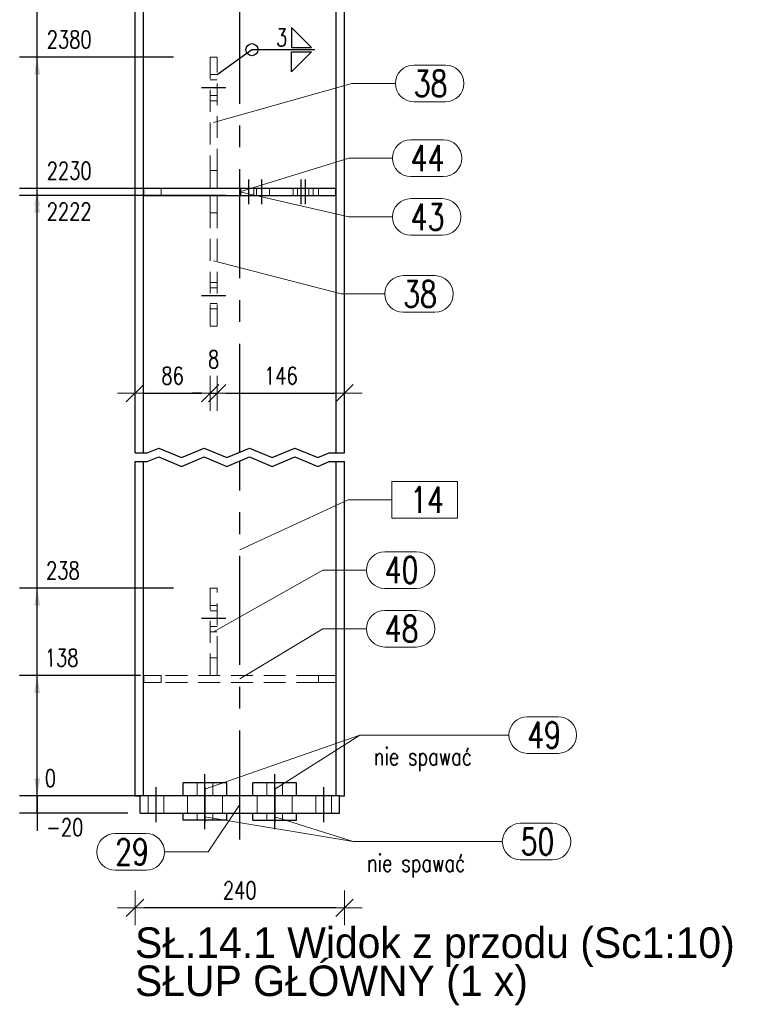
# Model space of a CAD drawing. Header units: millimetres. Extents: x 3515 to 4529, y 13642 to 14292.
# Tile 40 of 96: x 3818 to 3903, y 14034 to 14147. Entities that reach past the tile are written whole.
import ezdxf

# ---------------------------------------------------------------- set-up
doc = ezdxf.new("R2010")
doc.units = ezdxf.units.MM
doc.header["$LTSCALE"] = 10
doc.linetypes.add('HIDDEN', pattern=[0.375, 0.25, -0.125])
doc.linetypes.add('MITTE', pattern=[2, 1.25, -0.25, 0.25, -0.25])
doc.layers.get('Defpoints').update_dxf_attribs({"color": 1})
for name, color, linetype, lineweight in [('PS_DIM', 4, 'Continuous', 13), ('PS_Hidden', 2, 'HIDDEN', 9), ('PS_Pos', 1, 'Continuous', 15), ('PS_SOLID', 7, 'Continuous', 30)]:
    doc.layers.add(name, color=color, linetype=linetype, lineweight=lineweight)
for name, color, linetype in [('PS_MID', 5, 'MITTE'), ('PS_SHAPE', 3, 'Continuous'), ('PS_WELD', 1, 'Continuous')]:
    doc.layers.add(name, color=color, linetype=linetype)
doc.styles.add('simplex', font='simplex.shx', dxfattribs={"width": 0.75})
doc.dimstyles.new('1_10_GŁ_DS1-LS10', dxfattribs={"dimtxt": 2, "dimasz": 2, "dimexe": 2, "dimexo": 5, "dimgap": 1, "dimtad": 1, "dimjust": 4, "dimdec": 0, "dimlfac": 10, "dimtxsty": 'simplex', "dimblk1": 'NONE', "dimsah": 1, "dimcen": 2, "dimclrd": 256, "dimclre": 256, "dimclrt": 3, "dimadec": 1, "dimazin": 0, "dimtfac": 1, "dimtdec": 0, "dimtmove": 2, "dimatfit": 3, "dimfxl": 1, "dimarcsym": 0})
doc.dimstyles.new('1_10_PRZ', dxfattribs={"dimtxt": 2, "dimasz": 1, "dimexe": 2, "dimexo": 5, "dimgap": 1, "dimtad": 1, "dimdec": 0, "dimlfac": 10, "dimtxsty": 'simplex', "dimblk": 'dimznak', "dimcen": 2, "dimse1": 1, "dimse2": 1, "dimclrt": 3, "dimadec": 1, "dimazin": 0, "dimtfac": 1, "dimtdec": 0, "dimtix": 1, "dimtmove": 2, "dimatfit": 3, "dimldrblk": 'dim-grot', "dimfxl": 1, "dimarcsym": 0})

# ---------------------------------------------------------------- blocks, each defined once
blk = doc.blocks.new('*D151')
at = {"layer": 'Defpoints', "color": 0, "transparency": 16777216}
for p in [(3819.7, 14057.6), (3854.91, 14057.6), (3835.09, 14055.6)]:
    blk.add_point(p, dxfattribs=at)
at = {"layer": 'PS_DIM', "lineweight": -2, "transparency": 16777216}
for p, q in [((3819.7, 14059.6), (3819.7, 14061.6)), ((3849.91, 14057.6), (3817.7, 14057.6)), ((3819.7, 14055.6), (3819.7, 14057.6)), ((3830.09, 14055.6), (3817.7, 14055.6)), ((3819.7, 14055.6), (3819.7, 14053.6))]:
    blk.add_line(p, q, dxfattribs=at)
at = {"layer": 'PS_DIM', "transparency": 16777216}
blk.add_solid([(3819.37, 14059.6), (3820.04, 14059.6), (3819.7, 14057.6)], dxfattribs=at)
at = {"layer": 'PS_DIM', "color": 3, "transparency": 16777216, "insert": (3822.87, 14054), "char_height": 2, "attachment_point": 5, "rotation": 0.0573, "style": 'simplex'}
blk.add_mtext('-20', dxfattribs=at)
blk = doc.blocks.new('_None')
blk = doc.blocks.new('*D152')
at = {"layer": 'Defpoints', "color": 0, "transparency": 16777216}
for p in [(3819.7, 14057.6), (3835.09, 14057.6), (3854.91, 14057.6)]:
    blk.add_point(p, dxfattribs=at)
at = {"layer": 'PS_DIM', "lineweight": -2, "transparency": 16777216}
for p, q in [((3819.7, 14059.6), (3819.7, 14061.6)), ((3830.09, 14057.6), (3817.7, 14057.6)), ((3849.91, 14057.6), (3817.7, 14057.6)), ((3819.7, 14057.6), (3819.7, 14055.6))]:
    blk.add_line(p, q, dxfattribs=at)
at = {"layer": 'PS_DIM', "transparency": 16777216}
blk.add_solid([(3819.37, 14059.6), (3820.04, 14059.6), (3819.7, 14057.6)], dxfattribs=at)
at = {"layer": 'PS_DIM', "color": 3, "transparency": 16777216, "insert": (3821.22, 14059.62), "char_height": 2, "attachment_point": 5, "rotation": 0.0573, "style": 'simplex'}
blk.add_mtext('0', dxfattribs=at)
blk = doc.blocks.new('*D153')
at = {"layer": 'Defpoints', "color": 0, "transparency": 16777216}
for p in [(3819.7, 14071.4), (3836.52, 14071.4), (3854.91, 14057.6)]:
    blk.add_point(p, dxfattribs=at)
at = {"layer": 'PS_DIM', "lineweight": -2, "transparency": 16777216}
for p, q in [((3831.52, 14071.4), (3817.7, 14071.4)), ((3819.7, 14057.6), (3819.7, 14069.4)), ((3849.91, 14057.6), (3817.7, 14057.6))]:
    blk.add_line(p, q, dxfattribs=at)
at = {"layer": 'PS_DIM', "transparency": 16777216}
blk.add_solid([(3819.37, 14069.4), (3820.04, 14069.4), (3819.7, 14071.4)], dxfattribs=at)
at = {"layer": 'PS_DIM', "color": 3, "transparency": 16777216, "insert": (3822.51, 14073.42), "char_height": 2, "attachment_point": 5, "rotation": 0.0573, "style": 'simplex'}
blk.add_mtext('138', dxfattribs=at)
blk = doc.blocks.new('*D154')
at = {"layer": 'Defpoints', "color": 0, "transparency": 16777216}
for p in [(3819.7, 14081.4), (3840.31, 14081.4), (3854.91, 14057.6)]:
    blk.add_point(p, dxfattribs=at)
at = {"layer": 'PS_DIM', "lineweight": -2, "transparency": 16777216}
for p, q in [((3835.31, 14081.4), (3817.7, 14081.4)), ((3819.7, 14057.6), (3819.7, 14079.4)), ((3849.91, 14057.6), (3817.7, 14057.6))]:
    blk.add_line(p, q, dxfattribs=at)
at = {"layer": 'PS_DIM', "transparency": 16777216}
blk.add_solid([(3819.37, 14079.4), (3820.04, 14079.4), (3819.7, 14081.4)], dxfattribs=at)
at = {"layer": 'PS_DIM', "color": 3, "transparency": 16777216, "insert": (3822.65, 14083.42), "char_height": 2, "attachment_point": 5, "rotation": 0.0573, "style": 'simplex'}
blk.add_mtext('238', dxfattribs=at)
blk = doc.blocks.new('*D155')
at = {"layer": 'Defpoints', "color": 0, "transparency": 16777216}
for p in [(3819.7, 14126.4), (3846.31, 14126.4), (3854.91, 14057.6)]:
    blk.add_point(p, dxfattribs=at)
at = {"layer": 'PS_DIM', "lineweight": -2, "transparency": 16777216}
for p, q in [((3841.31, 14126.4), (3817.7, 14126.4)), ((3819.7, 14057.6), (3819.7, 14124.4)), ((3849.91, 14057.6), (3817.7, 14057.6))]:
    blk.add_line(p, q, dxfattribs=at)
at = {"layer": 'PS_DIM', "transparency": 16777216}
blk.add_solid([(3819.37, 14124.4), (3820.04, 14124.4), (3819.7, 14126.4)], dxfattribs=at)
at = {"layer": 'PS_DIM', "color": 3, "transparency": 16777216, "insert": (3823.37, 14124.54), "char_height": 2, "attachment_point": 5, "rotation": 0.0573, "style": 'simplex'}
blk.add_mtext('2222', dxfattribs=at)
blk = doc.blocks.new('*D156')
at = {"layer": 'Defpoints', "color": 0, "transparency": 16777216}
for p in [(3819.7, 14127.2), (3846.31, 14127.2), (3854.91, 14057.6)]:
    blk.add_point(p, dxfattribs=at)
at = {"layer": 'PS_DIM', "lineweight": -2, "transparency": 16777216}
for p, q in [((3841.31, 14127.2), (3817.7, 14127.2)), ((3819.7, 14057.6), (3819.7, 14125.2)), ((3849.91, 14057.6), (3817.7, 14057.6))]:
    blk.add_line(p, q, dxfattribs=at)
at = {"layer": 'PS_DIM', "transparency": 16777216}
blk.add_solid([(3819.37, 14125.2), (3820.04, 14125.2), (3819.7, 14127.2)], dxfattribs=at)
at = {"layer": 'PS_DIM', "color": 3, "transparency": 16777216, "insert": (3823.37, 14129.22), "char_height": 2, "attachment_point": 5, "rotation": 0.0573, "style": 'simplex'}
blk.add_mtext('2230', dxfattribs=at)
blk = doc.blocks.new('*D157')
at = {"layer": 'Defpoints', "color": 0, "transparency": 16777216}
for p in [(3819.7, 14142.23), (3840.31, 14142.23), (3854.91, 14057.6)]:
    blk.add_point(p, dxfattribs=at)
at = {"layer": 'PS_DIM', "lineweight": -2, "transparency": 16777216}
for p, q in [((3835.31, 14142.23), (3817.7, 14142.23)), ((3819.7, 14057.6), (3819.7, 14140.23)), ((3849.91, 14057.6), (3817.7, 14057.6))]:
    blk.add_line(p, q, dxfattribs=at)
at = {"layer": 'PS_DIM', "transparency": 16777216}
blk.add_solid([(3819.37, 14140.23), (3820.04, 14140.23), (3819.7, 14142.23)], dxfattribs=at)
at = {"layer": 'PS_DIM', "color": 3, "transparency": 16777216, "insert": (3823.37, 14144.25), "char_height": 2, "attachment_point": 5, "rotation": 0.0573, "style": 'simplex'}
blk.add_mtext('2380', dxfattribs=at)
blk = doc.blocks.new('*D158')
at = {"layer": 'Defpoints', "color": 0, "transparency": 16777216}
for p in [(3819.7, 14173.03), (3844.51, 14173.03), (3854.91, 14057.6)]:
    blk.add_point(p, dxfattribs=at)
at = {"layer": 'PS_DIM', "lineweight": -2, "transparency": 16777216}
for p, q in [((3839.51, 14173.03), (3817.7, 14173.03)), ((3819.7, 14057.6), (3819.7, 14171.03)), ((3849.91, 14057.6), (3817.7, 14057.6))]:
    blk.add_line(p, q, dxfattribs=at)
at = {"layer": 'PS_DIM', "transparency": 16777216}
blk.add_solid([(3819.37, 14171.03), (3820.04, 14171.03), (3819.7, 14173.03)], dxfattribs=at)
at = {"layer": 'PS_DIM', "color": 3, "transparency": 16777216, "insert": (3823.37, 14175.05), "char_height": 2, "attachment_point": 5, "rotation": 0.0573, "style": 'simplex'}
blk.add_mtext('3630', dxfattribs=at)
blk = doc.blocks.new('*D159')
at = {"layer": 'Defpoints', "color": 0, "transparency": 16777216}
for p in [(3819.7, 14190.87), (3836.6, 14190.87), (3854.91, 14057.6)]:
    blk.add_point(p, dxfattribs=at)
at = {"layer": 'PS_DIM', "lineweight": -2, "transparency": 16777216}
for p, q in [((3831.6, 14190.87), (3817.7, 14190.87)), ((3819.7, 14057.6), (3819.7, 14188.87)), ((3849.91, 14057.6), (3817.7, 14057.6))]:
    blk.add_line(p, q, dxfattribs=at)
at = {"layer": 'PS_DIM', "transparency": 16777216}
blk.add_solid([(3819.37, 14188.87), (3820.04, 14188.87), (3819.7, 14190.87)], dxfattribs=at)
at = {"layer": 'PS_DIM', "color": 3, "transparency": 16777216, "insert": (3823.37, 14192.89), "char_height": 2, "attachment_point": 5, "rotation": 0.0573, "style": 'simplex'}
blk.add_mtext('3808', dxfattribs=at)
blk = doc.blocks.new('*D160')
at = {"layer": 'Defpoints', "color": 0, "transparency": 16777216}
for p in [(3819.7, 14213.41), (3837.37, 14213.41), (3854.91, 14057.6)]:
    blk.add_point(p, dxfattribs=at)
at = {"layer": 'PS_DIM', "lineweight": -2, "transparency": 16777216}
for p, q in [((3832.37, 14213.41), (3817.7, 14213.41)), ((3819.7, 14057.6), (3819.7, 14211.41)), ((3849.91, 14057.6), (3817.7, 14057.6))]:
    blk.add_line(p, q, dxfattribs=at)
at = {"layer": 'PS_DIM', "transparency": 16777216}
blk.add_solid([(3819.37, 14211.41), (3820.04, 14211.41), (3819.7, 14213.41)], dxfattribs=at)
at = {"layer": 'PS_DIM', "color": 3, "transparency": 16777216, "insert": (3823.4, 14211.78), "char_height": 2, "attachment_point": 5, "rotation": 0.0573, "style": 'simplex'}
blk.add_mtext('4034', dxfattribs=at)
blk = doc.blocks.new('*D161')
at = {"layer": 'Defpoints', "color": 0, "transparency": 16777216}
for p in [(3819.7, 14214.21), (3837.39, 14214.21), (3854.91, 14057.6)]:
    blk.add_point(p, dxfattribs=at)
at = {"layer": 'PS_DIM', "lineweight": -2, "transparency": 16777216}
for p, q in [((3832.39, 14214.21), (3817.7, 14214.21)), ((3819.7, 14057.6), (3819.7, 14212.21)), ((3849.91, 14057.6), (3817.7, 14057.6))]:
    blk.add_line(p, q, dxfattribs=at)
at = {"layer": 'PS_DIM', "transparency": 16777216}
blk.add_solid([(3819.37, 14212.21), (3820.04, 14212.21), (3819.7, 14214.21)], dxfattribs=at)
at = {"layer": 'PS_DIM', "color": 3, "transparency": 16777216, "insert": (3823.37, 14216.23), "char_height": 2, "attachment_point": 5, "rotation": 0.0573, "style": 'simplex'}
blk.add_mtext('4042', dxfattribs=at)
blk = doc.blocks.new('*D162')
at = {"layer": 'Defpoints', "color": 0, "transparency": 16777216}
for p in [(3819.7, 14221.53), (3854.91, 14221.53), (3854.91, 14057.6)]:
    blk.add_point(p, dxfattribs=at)
at = {"layer": 'PS_DIM', "lineweight": -2, "transparency": 16777216}
for p, q in [((3849.91, 14221.53), (3817.7, 14221.53)), ((3819.7, 14057.6), (3819.7, 14219.53)), ((3849.91, 14057.6), (3817.7, 14057.6))]:
    blk.add_line(p, q, dxfattribs=at)
at = {"layer": 'PS_DIM', "transparency": 16777216}
blk.add_solid([(3819.37, 14219.53), (3820.04, 14219.53), (3819.7, 14221.53)], dxfattribs=at)
at = {"layer": 'PS_DIM', "color": 3, "transparency": 16777216, "insert": (3823.08, 14223.55), "char_height": 2, "attachment_point": 5, "rotation": 0.0573, "style": 'simplex'}
blk.add_mtext('4115', dxfattribs=at)
blk = doc.blocks.new('*D163')
at = {"layer": 'Defpoints', "color": 0, "transparency": 16777216}
for p in [(3819.7, 14226.03), (3839.7, 14226.03), (3854.91, 14057.6)]:
    blk.add_point(p, dxfattribs=at)
at = {"layer": 'PS_DIM', "lineweight": -2, "transparency": 16777216}
for p, q in [((3834.7, 14226.03), (3817.7, 14226.03)), ((3819.7, 14057.6), (3819.7, 14224.03)), ((3849.91, 14057.6), (3817.7, 14057.6))]:
    blk.add_line(p, q, dxfattribs=at)
at = {"layer": 'PS_DIM', "transparency": 16777216}
blk.add_solid([(3819.37, 14224.03), (3820.04, 14224.03), (3819.7, 14226.03)], dxfattribs=at)
at = {"layer": 'PS_DIM', "color": 3, "transparency": 16777216, "insert": (3823.22, 14228.05), "char_height": 2, "attachment_point": 5, "rotation": 0.0573, "style": 'simplex'}
blk.add_mtext('4160', dxfattribs=at)
blk = doc.blocks.new('dimznak')
at = {"color": 0}
for points in [[(0, 2), (0, -2)], [(-2, 0), (2, 0)]]:
    blk.add_lwpolyline(points, dxfattribs=at)
at = {"color": 2}
blk.add_lwpolyline([(1, 1), (-1, -1)], dxfattribs=at)
blk = doc.blocks.new('*D168')
at = {"layer": 'Defpoints', "color": 0, "transparency": 16777216}
for p in [(3830.91, 14060.43), (3854.91, 14057.6), (3830.91, 14044.77)]:
    blk.add_point(p, dxfattribs=at)
at = {"layer": 'PS_DIM', "color": 0, "lineweight": -2, "transparency": 16777216}
blk.add_line((3853.91, 14044.77), (3831.91, 14044.77), dxfattribs=at)
at = {"layer": 'PS_DIM', "color": 0, "lineweight": -2, "transparency": 16777216, "rotation": 180}
blk.add_blockref('dimznak', (3830.91, 14044.77), dxfattribs=at)
at = {"layer": 'PS_DIM', "color": 0, "lineweight": -2, "transparency": 16777216}
blk.add_blockref('dimznak', (3854.91, 14044.77), dxfattribs=at)
at = {"layer": 'PS_DIM', "color": 3, "transparency": 16777216, "insert": (3842.91, 14046.77), "char_height": 2, "attachment_point": 5, "style": 'simplex'}
blk.add_mtext('240', dxfattribs=at)
blk = doc.blocks.new('dim-grot')
blk.add_hatch(color=256).paths.add_polyline_path([(0, 0), (-2, 0.5), (-2, -0.5)])
blk.add_lwpolyline([(0, 0), (-2, 0.5), (-2, -0.5), (0, 0)])
blk = doc.blocks.new('*D174')
at = {"layer": 'Defpoints', "color": 0, "transparency": 16777216}
for p in [(3830.91, 14113.03), (3839.51, 14111.4), (3839.51, 14103.73)]:
    blk.add_point(p, dxfattribs=at)
at = {"layer": 'PS_DIM', "color": 0, "lineweight": -2, "transparency": 16777216}
blk.add_line((3831.91, 14103.73), (3838.51, 14103.73), dxfattribs=at)
at = {"layer": 'PS_DIM', "color": 0, "lineweight": -2, "transparency": 16777216, "rotation": 180}
blk.add_blockref('dimznak', (3830.91, 14103.73), dxfattribs=at)
at = {"layer": 'PS_DIM', "color": 0, "lineweight": -2, "transparency": 16777216}
blk.add_blockref('dimznak', (3839.51, 14103.73), dxfattribs=at)
at = {"layer": 'PS_DIM', "color": 3, "transparency": 16777216, "insert": (3835.21, 14105.73), "char_height": 2, "attachment_point": 5, "style": 'simplex'}
blk.add_mtext('86', dxfattribs=at)
blk = doc.blocks.new('*D175')
at = {"layer": 'Defpoints', "color": 0, "transparency": 16777216}
for p in [(3839.51, 14111.4), (3840.31, 14111.4), (3840.31, 14103.73)]:
    blk.add_point(p, dxfattribs=at)
at = {"layer": 'PS_DIM', "color": 0, "lineweight": -2, "transparency": 16777216}
for p, q in [((3838.51, 14103.73), (3837.51, 14103.73)), ((3839.51, 14103.73), (3840.31, 14103.73)), ((3841.31, 14103.73), (3842.31, 14103.73))]:
    blk.add_line(p, q, dxfattribs=at)
blk.add_blockref('dimznak', (3839.51, 14103.73), dxfattribs=at)
at = {"layer": 'PS_DIM', "color": 0, "lineweight": -2, "transparency": 16777216, "rotation": 180}
blk.add_blockref('dimznak', (3840.31, 14103.73), dxfattribs=at)
at = {"layer": 'PS_DIM', "color": 3, "transparency": 16777216, "insert": (3839.91, 14107.61), "char_height": 2, "attachment_point": 5, "style": 'simplex'}
blk.add_mtext('8', dxfattribs=at)
blk = doc.blocks.new('*D176')
at = {"layer": 'Defpoints', "color": 0, "transparency": 16777216}
for p in [(3840.31, 14111.4), (3854.91, 14111.4), (3854.91, 14103.73)]:
    blk.add_point(p, dxfattribs=at)
at = {"layer": 'PS_DIM', "color": 0, "lineweight": -2, "transparency": 16777216}
blk.add_line((3841.31, 14103.73), (3853.91, 14103.73), dxfattribs=at)
at = {"layer": 'PS_DIM', "color": 0, "lineweight": -2, "transparency": 16777216, "rotation": 180}
blk.add_blockref('dimznak', (3840.31, 14103.73), dxfattribs=at)
at = {"layer": 'PS_DIM', "color": 0, "lineweight": -2, "transparency": 16777216}
blk.add_blockref('dimznak', (3854.91, 14103.73), dxfattribs=at)
at = {"layer": 'PS_DIM', "color": 3, "transparency": 16777216, "insert": (3847.61, 14105.73), "char_height": 2, "attachment_point": 5, "style": 'simplex'}
blk.add_mtext('146', dxfattribs=at)
blk = doc.blocks.new('*X188')
at = {"color": 0}
for s, p in [('SŁ.14.1 Widok z przodu (Sc1:10)', (3823.48, 14047.96)), ('SŁUP GŁÓWNY (1 x)', (3823.48, 14043.59))]:
    blk.add_text(s, height=3.5, dxfattribs=at).set_placement(p)
blk = doc.blocks.new('*X417')
at = {"color": 1}
for p, q in [((3832.32, 14096.9), (3833.62, 14097.45)), ((3833.62, 14097.45), (3836.22, 14096.35)), ((3836.22, 14096.35), (3838.82, 14097.45)), ((3838.82, 14097.45), (3841.42, 14096.35)), ((3841.42, 14096.35), (3844.02, 14097.45)), ((3844.02, 14097.45), (3846.62, 14096.35)), ((3846.62, 14096.35), (3849.22, 14097.45)), ((3849.22, 14097.45), (3851.83, 14096.35)), ((3830.91, 14096.9), (3832.32, 14096.9)), ((3832.32, 14095.9), (3833.62, 14096.45)), ((3833.62, 14096.45), (3836.22, 14095.35)), ((3836.22, 14095.35), (3838.82, 14096.45)), ((3838.82, 14096.45), (3841.42, 14095.35)), ((3841.42, 14095.35), (3844.02, 14096.45)), ((3844.02, 14096.45), (3846.62, 14095.35)), ((3846.62, 14095.35), (3849.22, 14096.45)), ((3849.22, 14096.45), (3851.83, 14095.35)), ((3851.83, 14096.35), (3853.13, 14096.9)), ((3853.13, 14096.9), (3854.91, 14096.9)), ((3830.91, 14095.9), (3832.32, 14095.9)), ((3851.83, 14095.35), (3853.13, 14095.9)), ((3853.13, 14095.9), (3854.91, 14095.9))]:
    blk.add_line(p, q, dxfattribs=at)
at = {"layer": 'PS_Hidden', "color": 2, "linetype": 'HIDDEN'}
for p, q in [((3839.51, 14142.23), (3839.51, 14129.23)), ((3839.51, 14142.23), (3840.31, 14142.23)), ((3840.31, 14129.23), (3840.31, 14142.23)), ((3839.51, 14140.23), (3840.31, 14140.23)), ((3839.51, 14139.63), (3840.31, 14139.63)), ((3839.51, 14137.83), (3840.31, 14137.83)), ((3840.31, 14137.23), (3839.51, 14137.23)), ((3839.51, 14127.23), (3839.51, 14129.23)), ((3839.51, 14129.23), (3840.31, 14129.23)), ((3840.31, 14129.23), (3840.31, 14127.23)), ((3833.91, 14126.4), (3833.91, 14127.2)), ((3840.31, 14127.23), (3839.51, 14127.23)), ((3843.01, 14126.4), (3843.01, 14127.2)), ((3844.51, 14126.4), (3844.51, 14127.2)), ((3844.81, 14126.4), (3844.81, 14127.2)), ((3846.31, 14126.4), (3846.31, 14127.2)), ((3849.01, 14126.4), (3849.01, 14127.2)), ((3849.51, 14126.4), (3849.51, 14127.2)), ((3850.81, 14126.4), (3850.81, 14127.2)), ((3851.31, 14126.4), (3851.31, 14127.2)), ((3851.91, 14127.2), (3851.91, 14126.4)), ((3839.51, 14124.4), (3839.51, 14126.4)), ((3840.31, 14126.4), (3840.31, 14124.4)), ((3840.31, 14124.4), (3839.51, 14124.4)), ((3839.51, 14111.4), (3839.51, 14124.4)), ((3840.31, 14111.4), (3840.31, 14124.4)), ((3839.51, 14116.4), (3840.31, 14116.4)), ((3839.51, 14115.8), (3840.31, 14115.8)), ((3839.51, 14114), (3840.31, 14114)), ((3840.31, 14113.4), (3839.51, 14113.4)), ((3839.51, 14111.4), (3840.31, 14111.4)), ((3839.51, 14081.4), (3839.51, 14073.4)), ((3839.51, 14081.4), (3840.31, 14081.4)), ((3840.31, 14073.4), (3840.31, 14081.4)), ((3839.51, 14079.4), (3840.31, 14079.4)), ((3839.51, 14078.8), (3840.31, 14078.8)), ((3839.51, 14077), (3840.31, 14077)), ((3840.31, 14076.4), (3839.51, 14076.4)), ((3839.51, 14071.4), (3839.51, 14073.4)), ((3839.51, 14073.4), (3840.31, 14073.4)), ((3840.31, 14073.4), (3840.31, 14071.4)), ((3831.91, 14070.6), (3831.91, 14071.4)), ((3831.91, 14071.4), (3833.91, 14071.4)), ((3833.91, 14070.6), (3831.91, 14070.6)), ((3851.91, 14071.4), (3833.91, 14071.4)), ((3833.91, 14071.4), (3833.91, 14070.6)), ((3851.91, 14070.6), (3833.91, 14070.6)), ((3851.91, 14070.6), (3851.91, 14071.4)), ((3851.91, 14071.4), (3853.91, 14071.4)), ((3853.91, 14070.6), (3851.91, 14070.6)), ((3853.91, 14071.4), (3853.91, 14070.6)), ((3838.01, 14059.1), (3838.01, 14057.6)), ((3839.81, 14059.1), (3839.81, 14057.6)), ((3846.01, 14059.1), (3846.01, 14057.6)), ((3847.81, 14059.1), (3847.81, 14057.6)), ((3832.41, 14055.6), (3832.41, 14057.6)), ((3834.21, 14055.6), (3834.21, 14057.6)), ((3836.91, 14055.6), (3836.91, 14057.6)), ((3840.91, 14055.6), (3840.91, 14057.6)), ((3844.91, 14055.6), (3844.91, 14057.6)), ((3844.91, 14055.6), (3844.91, 14057.6)), ((3848.91, 14055.6), (3848.91, 14057.6)), ((3848.91, 14055.6), (3848.91, 14057.6)), ((3851.61, 14055.6), (3851.61, 14057.6)), ((3853.41, 14055.6), (3853.41, 14057.6)), ((3838.01, 14055.6), (3838.01, 14054.8)), ((3839.81, 14055.6), (3839.81, 14054.8)), ((3846.01, 14055.6), (3846.01, 14054.8)), ((3847.81, 14055.6), (3847.81, 14054.8))]:
    blk.add_line(p, q, dxfattribs=at)
at = {"layer": 'PS_MID', "color": 5, "linetype": 'MITTE'}
for p, q in [((3842.91, 14096.9), (3842.91, 14156.73)), ((3841.31, 14138.73), (3838.51, 14138.73)), ((3843.91, 14128.2), (3843.91, 14125.4)), ((3845.41, 14128.2), (3845.41, 14125.4)), ((3849.91, 14128.2), (3849.91, 14125.4)), ((3850.41, 14128.2), (3850.41, 14125.4)), ((3841.31, 14114.9), (3838.51, 14114.9)), ((3842.91, 14052.6), (3842.91, 14095.9)), ((3841.31, 14077.9), (3838.51, 14077.9)), ((3838.91, 14056.6), (3838.91, 14060.1)), ((3838.91, 14056.6), (3838.91, 14060.1)), ((3846.91, 14056.6), (3846.91, 14060.1)), ((3846.91, 14056.6), (3846.91, 14060.1)), ((3833.31, 14058.6), (3833.31, 14054.6)), ((3833.31, 14058.6), (3833.31, 14054.6)), ((3838.91, 14058.6), (3838.91, 14054.6)), ((3838.91, 14058.6), (3838.91, 14054.6)), ((3846.91, 14058.6), (3846.91, 14054.6)), ((3846.91, 14058.6), (3846.91, 14054.6)), ((3852.51, 14058.6), (3852.51, 14054.6)), ((3852.51, 14058.6), (3852.51, 14054.6)), ((3838.91, 14053.8), (3838.91, 14056.6)), ((3838.91, 14053.8), (3838.91, 14056.6)), ((3846.91, 14053.8), (3846.91, 14056.6)), ((3846.91, 14053.8), (3846.91, 14056.6))]:
    blk.add_line(p, q, dxfattribs=at)
at = {"layer": 'PS_SOLID', "color": 7, "linetype": 'Continuous'}
for p, q in [((3830.91, 14096.9), (3830.91, 14156.73)), ((3831.89, 14096.9), (3831.89, 14156.73)), ((3853.93, 14096.9), (3853.93, 14156.73)), ((3854.91, 14096.9), (3854.91, 14156.73)), ((3831.91, 14126.4), (3831.91, 14127.2)), ((3853.91, 14127.2), (3831.91, 14127.2)), ((3853.91, 14126.4), (3853.91, 14127.2)), ((3831.91, 14126.4), (3853.91, 14126.4)), ((3830.91, 14057.6), (3830.91, 14095.9)), ((3831.89, 14057.6), (3831.89, 14095.9)), ((3853.93, 14057.6), (3853.93, 14095.9)), ((3854.91, 14057.6), (3854.91, 14095.9)), ((3836.41, 14057.6), (3836.41, 14059.1)), ((3841.41, 14059.1), (3836.41, 14059.1)), ((3841.41, 14057.6), (3841.41, 14059.1)), ((3844.41, 14057.6), (3844.41, 14059.1)), ((3849.41, 14059.1), (3844.41, 14059.1)), ((3849.41, 14057.6), (3849.41, 14059.1)), ((3830.91, 14057.6), (3831.51, 14057.6)), ((3831.51, 14055.6), (3831.51, 14057.6)), ((3854.31, 14057.6), (3831.51, 14057.6)), ((3854.31, 14055.6), (3854.31, 14057.6)), ((3854.31, 14057.6), (3854.91, 14057.6)), ((3831.51, 14055.6), (3854.31, 14055.6)), ((3836.41, 14054.8), (3836.41, 14055.6)), ((3841.41, 14054.8), (3836.41, 14054.8)), ((3841.41, 14054.8), (3841.41, 14055.6)), ((3844.41, 14054.8), (3844.41, 14055.6)), ((3844.41, 14054.8), (3849.41, 14054.8)), ((3849.41, 14054.8), (3849.41, 14055.6))]:
    blk.add_line(p, q, dxfattribs=at)
blk = doc.blocks.new('*X423')
at = {"color": 1}
for p, q in [((3867.85, 14093.62), (3860.33, 14093.62)), ((3860.33, 14093.62), (3860.33, 14089.42)), ((3867.85, 14089.42), (3867.85, 14093.62)), ((3842.91, 14085.78), (3855.33, 14091.52)), ((3855.33, 14091.52), (3860.33, 14091.52)), ((3860.33, 14089.42), (3867.85, 14089.42))]:
    blk.add_line(p, q, dxfattribs=at)
at = {"color": 30, "style": 'simplex', "width": 0.75}
blk.add_text('14', height=3, dxfattribs=at).set_placement((3862.43, 14090.02))
blk = doc.blocks.new('*X426')
at = {"color": 1}
for p, q in [((3859.51, 14078.85), (3863.15, 14078.85)), ((3842.91, 14071), (3852.41, 14076.75)), ((3852.41, 14076.75), (3857.41, 14076.75)), ((3859.51, 14074.65), (3863.15, 14074.65))]:
    blk.add_line(p, q, dxfattribs=at)
for centre, start, end in [((3859.51, 14076.75), 90, 270), ((3863.15, 14076.75), 270, 90)]:
    blk.add_arc(centre, 2.1, start, end, dxfattribs=at)
at = {"color": 2, "style": 'simplex', "width": 0.75}
blk.add_text('48', height=3, dxfattribs=at).set_placement((3859.51, 14075.25))
blk = doc.blocks.new('*X427')
at = {"color": 1}
for p, q in [((3842.91, 14056.6), (3839.28, 14051.18)), ((3828.64, 14053.28), (3832.18, 14053.28)), ((3834.28, 14051.18), (3839.28, 14051.18)), ((3828.64, 14049.08), (3832.18, 14049.08))]:
    blk.add_line(p, q, dxfattribs=at)
for centre, start, end in [((3828.64, 14051.18), 90, 270), ((3832.18, 14051.18), 270, 90)]:
    blk.add_arc(centre, 2.1, start, end, dxfattribs=at)
at = {"color": 2, "style": 'simplex', "width": 0.75}
blk.add_text('29', height=3, dxfattribs=at).set_placement((3828.64, 14049.68))
blk = doc.blocks.new('*X428')
at = {"color": 1}
for p, q in [((3859.51, 14085.57), (3863.15, 14085.57)), ((3839.91, 14076.4), (3852.41, 14083.47)), ((3852.41, 14083.47), (3857.41, 14083.47)), ((3859.51, 14081.37), (3863.15, 14081.37))]:
    blk.add_line(p, q, dxfattribs=at)
for centre, start, end in [((3859.51, 14083.47), 90, 270), ((3863.15, 14083.47), 270, 90)]:
    blk.add_arc(centre, 2.1, start, end, dxfattribs=at)
at = {"color": 2, "style": 'simplex', "width": 0.75}
blk.add_text('40', height=3, dxfattribs=at).set_placement((3859.51, 14081.97))
blk = doc.blocks.new('*X431')
at = {"color": 1}
for p, q in [((3862.48, 14132.76), (3866.23, 14132.76)), ((3842.91, 14126.8), (3855.38, 14130.66)), ((3855.38, 14130.66), (3860.38, 14130.66)), ((3862.48, 14128.56), (3866.23, 14128.56))]:
    blk.add_line(p, q, dxfattribs=at)
for centre, start, end in [((3862.48, 14130.66), 90, 270), ((3866.23, 14130.66), 270, 90)]:
    blk.add_arc(centre, 2.1, start, end, dxfattribs=at)
at = {"color": 2, "style": 'simplex', "width": 0.75}
blk.add_text('44', height=3, dxfattribs=at).set_placement((3862.48, 14129.16))
blk = doc.blocks.new('*X432')
at = {"color": 1}
for p, q in [((3842.91, 14126.8), (3855.38, 14123.92)), ((3862.48, 14126.02), (3866.12, 14126.02)), ((3855.38, 14123.92), (3860.38, 14123.92)), ((3862.48, 14121.82), (3866.12, 14121.82))]:
    blk.add_line(p, q, dxfattribs=at)
for centre, start, end in [((3862.48, 14123.92), 90, 270), ((3866.12, 14123.92), 270, 90)]:
    blk.add_arc(centre, 2.1, start, end, dxfattribs=at)
at = {"color": 2, "style": 'simplex', "width": 0.75}
blk.add_text('43', height=3, dxfattribs=at).set_placement((3862.48, 14122.42))
blk = doc.blocks.new('*X433')
at = {"color": 1}
for p, q in [((3839.91, 14118.9), (3854.52, 14115.1)), ((3861.62, 14117.2), (3865.26, 14117.2)), ((3854.52, 14115.1), (3859.52, 14115.1)), ((3861.62, 14113), (3865.26, 14113))]:
    blk.add_line(p, q, dxfattribs=at)
for centre, start, end in [((3861.62, 14115.1), 90, 270), ((3865.26, 14115.1), 270, 90)]:
    blk.add_arc(centre, 2.1, start, end, dxfattribs=at)
at = {"color": 2, "style": 'simplex', "width": 0.75}
blk.add_text('38', height=3, dxfattribs=at).set_placement((3861.62, 14113.6))
blk = doc.blocks.new('*X434')
at = {"color": 1}
for p, q in [((3862.83, 14141.32), (3866.47, 14141.32)), ((3839.91, 14134.73), (3855.73, 14139.22)), ((3855.73, 14139.22), (3860.73, 14139.22)), ((3862.83, 14137.12), (3866.47, 14137.12))]:
    blk.add_line(p, q, dxfattribs=at)
for centre, start, end in [((3862.83, 14139.22), 90, 270), ((3866.47, 14139.22), 270, 90)]:
    blk.add_arc(centre, 2.1, start, end, dxfattribs=at)
at = {"color": 2, "style": 'simplex', "width": 0.75}
blk.add_text('38', height=3, dxfattribs=at).set_placement((3862.83, 14137.72))
blk = doc.blocks.new('*X593')
at = {"color": 1}
for p, q in [((3838.91, 14055.2), (3855.88, 14052.36)), ((3875.07, 14054.46), (3878.71, 14054.46)), ((3855.88, 14052.36), (3872.97, 14052.36)), ((3875.07, 14050.26), (3878.71, 14050.26))]:
    blk.add_line(p, q, dxfattribs=at)
for centre, start, end in [((3875.07, 14052.36), 90, 270), ((3878.71, 14052.36), 270, 90)]:
    blk.add_arc(centre, 2.1, start, end, dxfattribs=at)
at = {"color": 2, "style": 'simplex', "width": 0.75}
blk.add_text('50', height=3, dxfattribs=at).set_placement((3875.07, 14050.86))
at = {"color": 3, "style": 'simplex', "width": 0.75}
blk.add_text('nie spawać', height=2, dxfattribs=at).set_placement((3857.48, 14048.9))
blk = doc.blocks.new('*X594')
at = {"color": 1}
for p, q in [((3875.83, 14066.67), (3879.37, 14066.67)), ((3838.91, 14058.35), (3856.65, 14064.57)), ((3856.65, 14064.57), (3873.73, 14064.57)), ((3875.83, 14062.47), (3879.37, 14062.47))]:
    blk.add_line(p, q, dxfattribs=at)
for centre, start, end in [((3875.83, 14064.57), 90, 270), ((3879.37, 14064.57), 270, 90)]:
    blk.add_arc(centre, 2.1, start, end, dxfattribs=at)
at = {"color": 2, "style": 'simplex', "width": 0.75}
blk.add_text('49', height=3, dxfattribs=at).set_placement((3875.83, 14063.07))
at = {"color": 3, "style": 'simplex', "width": 0.75}
blk.add_text('nie spawać', height=2, dxfattribs=at).set_placement((3858.25, 14061.11))
blk = doc.blocks.new('*X595')
at = {"color": 1}
for p, q in [((3875.83, 14066.67), (3879.37, 14066.67)), ((3846.91, 14058.35), (3856.65, 14064.57)), ((3856.65, 14064.57), (3873.73, 14064.57)), ((3875.83, 14062.47), (3879.37, 14062.47))]:
    blk.add_line(p, q, dxfattribs=at)
for centre, start, end in [((3875.83, 14064.57), 90, 270), ((3879.37, 14064.57), 270, 90)]:
    blk.add_arc(centre, 2.1, start, end, dxfattribs=at)
at = {"color": 2, "style": 'simplex', "width": 0.75}
blk.add_text('49', height=3, dxfattribs=at).set_placement((3875.83, 14063.07))
at = {"color": 3, "style": 'simplex', "width": 0.75}
blk.add_text('nie spawać', height=2, dxfattribs=at).set_placement((3858.25, 14061.11))
blk = doc.blocks.new('*X596')
at = {"color": 1}
for p, q in [((3875.83, 14066.67), (3879.37, 14066.67)), ((3846.91, 14058.35), (3856.65, 14064.57)), ((3856.65, 14064.57), (3873.73, 14064.57)), ((3875.83, 14062.47), (3879.37, 14062.47))]:
    blk.add_line(p, q, dxfattribs=at)
for centre, start, end in [((3875.83, 14064.57), 90, 270), ((3879.37, 14064.57), 270, 90)]:
    blk.add_arc(centre, 2.1, start, end, dxfattribs=at)
at = {"color": 2, "style": 'simplex', "width": 0.75}
blk.add_text('49', height=3, dxfattribs=at).set_placement((3875.83, 14063.07))
at = {"color": 3, "style": 'simplex', "width": 0.75}
blk.add_text('nie spawać', height=2, dxfattribs=at).set_placement((3858.25, 14061.11))
blk = doc.blocks.new('*X597')
at = {"color": 1}
for p, q in [((3846.91, 14055.2), (3855.88, 14052.36)), ((3875.07, 14054.46), (3878.71, 14054.46)), ((3855.88, 14052.36), (3872.97, 14052.36)), ((3875.07, 14050.26), (3878.71, 14050.26))]:
    blk.add_line(p, q, dxfattribs=at)
for centre, start, end in [((3875.07, 14052.36), 90, 270), ((3878.71, 14052.36), 270, 90)]:
    blk.add_arc(centre, 2.1, start, end, dxfattribs=at)
at = {"color": 2, "style": 'simplex', "width": 0.75}
blk.add_text('50', height=3, dxfattribs=at).set_placement((3875.07, 14050.86))
at = {"color": 3, "style": 'simplex', "width": 0.75}
blk.add_text('nie spawać', height=2, dxfattribs=at).set_placement((3857.48, 14048.9))
blk = doc.blocks.new('*X598')
at = {"color": 1}
for p, q in [((3846.91, 14055.2), (3855.88, 14052.36)), ((3875.07, 14054.46), (3878.71, 14054.46)), ((3855.88, 14052.36), (3872.97, 14052.36)), ((3875.07, 14050.26), (3878.71, 14050.26))]:
    blk.add_line(p, q, dxfattribs=at)
for centre, start, end in [((3875.07, 14052.36), 90, 270), ((3878.71, 14052.36), 270, 90)]:
    blk.add_arc(centre, 2.1, start, end, dxfattribs=at)
at = {"color": 2, "style": 'simplex', "width": 0.75}
blk.add_text('50', height=3, dxfattribs=at).set_placement((3875.07, 14050.86))
at = {"color": 3, "style": 'simplex', "width": 0.75}
blk.add_text('nie spawać', height=2, dxfattribs=at).set_placement((3857.48, 14048.9))
blk = doc.blocks.new('*X599')
at = {"color": 1}
for p, q in [((3875.83, 14066.67), (3879.37, 14066.67)), ((3838.91, 14058.35), (3856.65, 14064.57)), ((3856.65, 14064.57), (3873.73, 14064.57)), ((3875.83, 14062.47), (3879.37, 14062.47))]:
    blk.add_line(p, q, dxfattribs=at)
for centre, start, end in [((3875.83, 14064.57), 90, 270), ((3879.37, 14064.57), 270, 90)]:
    blk.add_arc(centre, 2.1, start, end, dxfattribs=at)
at = {"color": 2, "style": 'simplex', "width": 0.75}
blk.add_text('49', height=3, dxfattribs=at).set_placement((3875.83, 14063.07))
at = {"color": 3, "style": 'simplex', "width": 0.75}
blk.add_text('nie spawać', height=2, dxfattribs=at).set_placement((3858.25, 14061.11))
blk = doc.blocks.new('*X600')
at = {"color": 1}
for p, q in [((3838.91, 14055.2), (3855.88, 14052.36)), ((3875.07, 14054.46), (3878.71, 14054.46)), ((3855.88, 14052.36), (3872.97, 14052.36)), ((3875.07, 14050.26), (3878.71, 14050.26))]:
    blk.add_line(p, q, dxfattribs=at)
for centre, start, end in [((3875.07, 14052.36), 90, 270), ((3878.71, 14052.36), 270, 90)]:
    blk.add_arc(centre, 2.1, start, end, dxfattribs=at)
at = {"color": 2, "style": 'simplex', "width": 0.75}
blk.add_text('50', height=3, dxfattribs=at).set_placement((3875.07, 14050.86))
at = {"color": 3, "style": 'simplex', "width": 0.75}
blk.add_text('nie spawać', height=2, dxfattribs=at).set_placement((3857.48, 14048.9))
blk = doc.blocks.new('*X672')
at = {"color": 3}
for p, q in [((3851.12, 14143.32), (3848.82, 14145.62)), ((3848.82, 14145.62), (3848.82, 14143.32)), ((3848.82, 14143.32), (3851.12, 14143.32)), ((3848.82, 14142.86), (3851.12, 14142.86)), ((3851.12, 14142.86), (3848.82, 14140.56)), ((3848.82, 14140.56), (3848.82, 14142.86))]:
    blk.add_line(p, q, dxfattribs=at)
at = {"color": 9}
for p, q in [((3840.31, 14140.23), (3844.3, 14143.09)), ((3844.3, 14143.09), (3851.51, 14143.09))]:
    blk.add_line(p, q, dxfattribs=at)
blk.add_circle((3844.3, 14143.09), 0.69, dxfattribs=at)
at = {"color": 2, "style": 'simplex', "width": 0.75}
blk.add_text('3', height=2, dxfattribs=at).set_placement((3847.06, 14143.49))

msp = doc.modelspace()

# ---------------------------------------------------------------- block references
msp.add_blockref('*X188', (7.43, -8.93))
at = {"layer": 'PS_Pos'}
for name in ['*X434', '*X431', '*X432', '*X433', '*X423', '*X428', '*X426', '*X594', '*X599', '*X595', '*X596', '*X427', '*X593', '*X600', '*X597', '*X598']:
    msp.add_blockref(name, (0, 0), dxfattribs=at)
at = {"layer": 'PS_SHAPE', "color": 3}
msp.add_blockref('*X417', (0, 0), dxfattribs=at)
at = {"layer": 'PS_WELD'}
msp.add_blockref('*X672', (0, 0), dxfattribs=at)

# ---------------------------------------------------------------- dimensions: what is measured, and where the dimension line sits
at = {"layer": 'PS_DIM'}
for base, p1, p2, text, picture, middle in [((3819.7, 14226.03), (3854.91, 14057.6), (3839.7, 14226.03), '4160', '*D163', (3823.22, 14228.05)), ((3819.7, 14221.53), (3854.91, 14057.6), (3854.91, 14221.53), '4115', '*D162', (3823.08, 14223.55)), ((3819.7, 14214.21), (3854.91, 14057.6), (3837.39, 14214.21), '4042', '*D161', (3823.37, 14216.23)), ((3819.7, 14213.41), (3854.91, 14057.6), (3837.37, 14213.41), '4034', '*D160', (3823.4, 14211.78)), ((3819.7, 14190.87), (3854.91, 14057.6), (3836.6, 14190.87), '3808', '*D159', (3823.37, 14192.89)), ((3819.7, 14173.03), (3854.91, 14057.6), (3844.51, 14173.03), '3630', '*D158', (3823.37, 14175.05)), ((3819.7, 14142.23), (3854.91, 14057.6), (3840.31, 14142.23), '2380', '*D157', (3823.37, 14144.25)), ((3819.7, 14127.2), (3854.91, 14057.6), (3846.31, 14127.2), '2230', '*D156', (3823.37, 14129.22)), ((3819.7, 14126.4), (3854.91, 14057.6), (3846.31, 14126.4), '2222', '*D155', (3823.37, 14124.54)), ((3819.7, 14057.6), (3835.09, 14055.6), (3854.91, 14057.6), '-20', '*D151', (3822.87, 14054)), ((3819.7, 14057.6), (3835.09, 14057.6), (3854.91, 14057.6), '0', '*D152', (3821.22, 14059.62))]:
    dim = msp.add_linear_dim(base=base, p1=p1, p2=p2, angle=90, text=text, dimstyle='1_10_GŁ_DS1-LS10', dxfattribs=at)
    dim.commit()
    dim.dimension.update_dxf_attribs({"geometry": picture, "text_midpoint": middle, "dimtype": 128, "text_rotation": 0.0573})
for base, p1, p2, picture, middle in [((3839.51, 14103.73), (3830.91, 14113.03), (3839.51, 14111.4), '*D174', (3835.21, 14105.73)), ((3854.91, 14103.73), (3840.31, 14111.4), (3854.91, 14111.4), '*D176', (3847.61, 14105.73)), ((3830.91, 14044.77), (3854.91, 14057.6), (3830.91, 14060.43), '*D168', (3842.91, 14046.77))]:
    dim = msp.add_linear_dim(base=base, p1=p1, p2=p2, dimstyle='1_10_PRZ', dxfattribs=at)
    dim.commit()
    dim.dimension.update_dxf_attribs({"geometry": picture, "text_midpoint": middle})
dim = msp.add_linear_dim(base=(3840.31, 14103.73), p1=(3839.51, 14111.4), p2=(3840.31, 14111.4), dimstyle='1_10_PRZ', dxfattribs=at)
dim.commit()
dim.dimension.update_dxf_attribs({"geometry": '*D175', "text_midpoint": (3839.91, 14107.61), "dimtype": 128})
for base, p2, picture, middle in [((3819.7, 14081.4), (3840.31, 14081.4), '*D154', (3822.65, 14083.42)), ((3819.7, 14071.4), (3836.52, 14071.4), '*D153', (3822.51, 14073.42))]:
    dim = msp.add_linear_dim(base=base, p1=(3854.91, 14057.6), p2=p2, angle=90, dimstyle='1_10_GŁ_DS1-LS10', dxfattribs=at)
    dim.commit()
    dim.dimension.update_dxf_attribs({"geometry": picture, "text_midpoint": middle, "dimtype": 128, "text_rotation": 0.0573})

doc.saveas('drawing.dxf')
